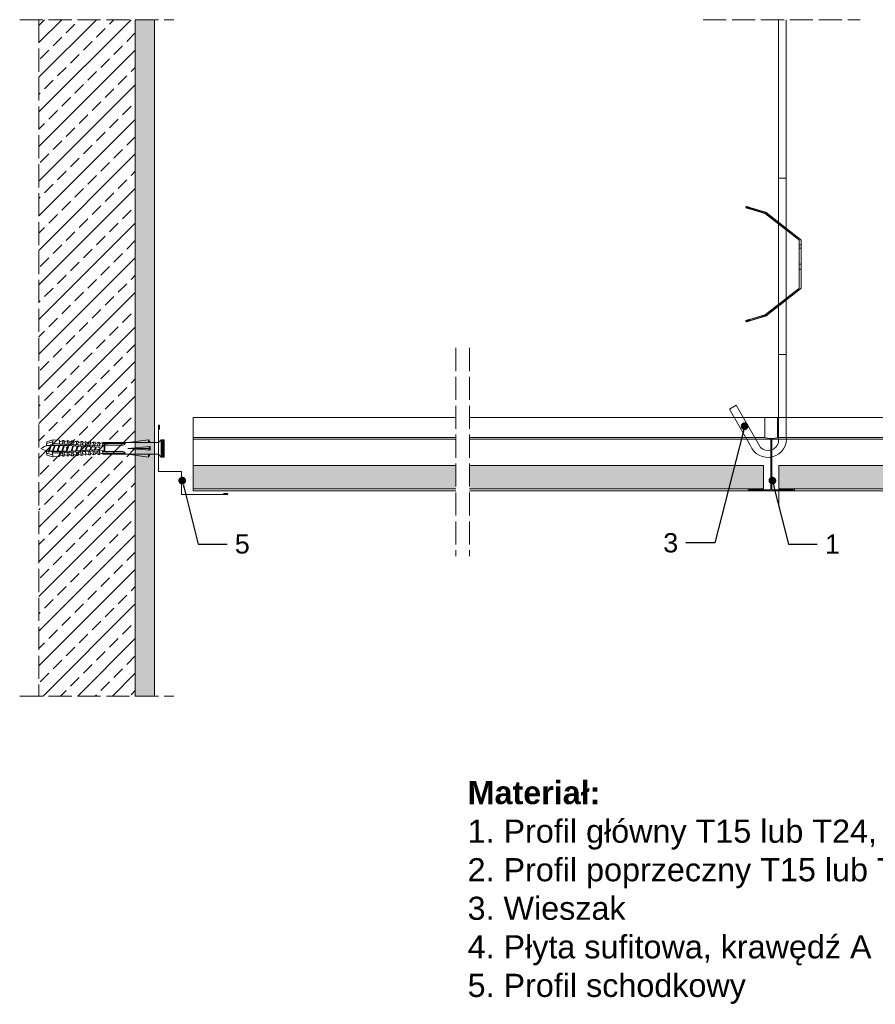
# Model space of a CAD drawing. Header units: millimetres. Extents: x -276 to 514, y -701 to -190.
# Tile 1 of 2: x -276 to 168, y -701 to -190. Entities that reach past the tile are written whole.
import ezdxf
from ezdxf import colors
from ezdxf.entities.mleader import LeaderData, LeaderLine
from ezdxf.math import Vec2, Vec3

# ---------------------------------------------------------------- set-up
doc = ezdxf.new("R2010")
doc.units = ezdxf.units.MM
doc.linetypes.add('ACAD_ISO02W100', pattern=[15, 12, -3])
doc.layers.get('0').update_dxf_attribs({"lineweight": 5})
for name, color, linetype, lineweight in [('_RIGIPS AKCESORIA', 7, 'Continuous', 5), ('_RIGIPS G-K', 7, 'Continuous', 9), ('_RIGIPS PROFIL', 7, 'Continuous', 9), ('_RIGIPS PŁYTA', 7, 'Continuous', 9), ('KRESKOWANIE', 7, 'Continuous', 9), ('PRZERYWANA', 7, 'ACAD_ISO02W100', 9), ('wełna', 7, 'BATTING', 5)]:
    doc.layers.add(name, color=color, linetype=linetype, lineweight=lineweight)
doc.styles.get("Standard").update_dxf_attribs({"font": 'arial.ttf'})
doc.linetypes.add('BATTING', pattern='A,0.00254,-2.54,[134,ltypeshp.shx,S=2.54,R=0,X=-2.54,Y=0],-5.08,[134,ltypeshp.shx,S=2.54,R=180,X=2.54,Y=0],-2.54', length=10.16254)

# ---------------------------------------------------------------- blocks, each defined once
blk = doc.blocks.new('T24')
at = {"layer": '_RIGIPS PROFIL'}
for p, q in [((302.61, -139.67), (302.61, -129.54)), ((302.81, -129.34), (308.91, -129.34)), ((309.11, -129.54), (309.11, -139.67)), ((305.45, -140.31), (302.78, -139.87)), ((305.61, -140.51), (305.61, -166.64)), ((306.11, -140.51), (306.11, -166.64)), ((308.95, -139.87), (306.28, -140.31)), ((293.86, -167.24), (293.86, -166.44)), ((293.96, -166.34), (294.86, -166.34)), ((293.96, -167.34), (317.76, -167.34)), ((294.36, -166.84), (305.41, -166.84)), ((306.31, -166.84), (317.36, -166.84)), ((317.76, -166.34), (316.86, -166.34)), ((317.86, -167.24), (317.86, -166.44))]:
    blk.add_line(p, q, dxfattribs=at)
for centre, radius, start, end in [((302.81, -129.54), 0.2, 90, 180), ((308.91, -129.54), 0.2, 0, 90), ((302.81, -139.67), 0.2, 180, 260.5377), ((305.41, -140.51), 0.2, 0, 80.5377), ((306.31, -140.51), 0.2, 99.4623, 180), ((308.91, -139.67), 0.2, 279.4623, 0), ((293.96, -166.44), 0.1, 90, 180), ((293.96, -167.24), 0.1, 180, 270), ((305.41, -166.64), 0.2, 270, 0), ((306.31, -166.64), 0.2, 180, 270), ((317.76, -166.44), 0.1, 0, 90), ((317.76, -167.24), 0.1, 270, 0)]:
    blk.add_arc(centre, radius, start, end, dxfattribs=at)
blk = doc.blocks.new('Katownik schodkowy')
at = {"layer": '_RIGIPS AKCESORIA'}
for p, q in [((584.98, 133.08), (584.98, 109.53)), ((585.48, 133.08), (585.48, 131.08)), ((585.18, 109.33), (596.78, 109.33)), ((596.98, 109.13), (596.98, 97.53)), ((597.18, 97.33), (620.73, 97.33)), ((620.73, 97.83), (618.73, 97.83))]:
    blk.add_line(p, q, dxfattribs=at)
for centre, radius, start, end in [((585.23, 133.08), 0.25, 0, 180), ((585.18, 109.53), 0.2, 180, 270), ((596.78, 109.13), 0.2, 0, 90), ((597.18, 97.53), 0.2, 180, 270), ((620.73, 97.58), 0.25, 270, 90)]:
    blk.add_arc(centre, radius, start, end, dxfattribs=at)
blk = doc.blocks.new('kolek rozprezny komplet 60')
for p, q in [((393.81, 219.85), (390.76, 218.91)), ((393.68, 217.35), (393.81, 219.85)), ((397.41, 219.66), (393.81, 219.85)), ((443.47, 219.95), (432.8, 218.45)), ((443.47, 218.45), (443.47, 219.95)), ((443.47, 219.95), (444.34, 218.45)), ((450.17, 219.95), (448.67, 218.45)), ((450.17, 219.95), (450.17, 210.95)), ((450.67, 219.95), (450.17, 219.95)), ((450.67, 219.95), (450.67, 210.95)), ((450.67, 219.35), (451.17, 219.95)), ((451.17, 219.95), (451.67, 219.95)), ((451.17, 219.95), (451.17, 210.95)), ((451.67, 219.95), (451.67, 210.95)), ((390.66, 217.01), (390.76, 218.91)), ((393.15, 216.88), (390.66, 217.01)), ((393.75, 218.75), (390.71, 217.96)), ((391.67, 216.95), (392.67, 216.95)), ((392.67, 216.95), (391.67, 213.95)), ((392.67, 216.95), (392.07, 213.95)), ((393.07, 216.95), (392.07, 213.95)), ((392.67, 216.95), (393.04, 217.45)), ((393.07, 216.95), (393.04, 217.45)), ((393.07, 216.95), (394.67, 216.95)), ((394.67, 216.95), (393.67, 213.95)), ((417.38, 216.11), (393.68, 217.35)), ((417.38, 214.79), (393.68, 213.55)), ((420.47, 216.55), (393.71, 217.95)), ((394.67, 216.95), (394.07, 213.95)), ((395.07, 216.95), (394.07, 213.95)), ((394.67, 216.95), (394.92, 217.29)), ((395.07, 216.95), (395.05, 217.28)), ((395.07, 216.95), (397.07, 216.95)), ((397.07, 216.95), (396.07, 213.95)), ((397.07, 216.95), (396.47, 213.95)), ((397.47, 216.95), (396.47, 213.95)), ((397.07, 216.95), (397.23, 217.17)), ((397.31, 217.76), (397.41, 219.66)), ((397.47, 216.95), (397.46, 217.16)), ((397.47, 216.95), (399.47, 216.95)), ((397.67, 217.14), (397.71, 217.74)), ((399, 219.58), (397.82, 218.98)), ((398.47, 217.1), (398.5, 217.7)), ((399.47, 216.95), (398.47, 213.95)), ((399.47, 216.95), (398.87, 213.95)), ((399.87, 216.95), (398.87, 213.95)), ((398.9, 217.68), (399, 219.58)), ((399.8, 219.54), (399, 219.58)), ((399.47, 216.95), (399.55, 217.05)), ((399.7, 217.64), (399.8, 219.54)), ((399.87, 216.95), (399.87, 217.03)), ((399.87, 216.95), (401.38, 216.95)), ((400.07, 217.02), (400.1, 217.62)), ((401.4, 219.45), (400.22, 218.85)), ((400.87, 216.98), (400.9, 217.58)), ((401.87, 216.92), (400.87, 213.95)), ((401.87, 216.92), (401.27, 213.95)), ((402.26, 216.9), (401.27, 213.95)), ((401.3, 217.56), (401.4, 219.45)), ((402.2, 219.41), (401.4, 219.45)), ((402.1, 217.51), (402.2, 219.41)), ((402.47, 216.89), (402.5, 217.49)), ((403.8, 219.33), (402.61, 218.72)), ((403.27, 216.85), (403.3, 217.45)), ((404.22, 216.8), (403.31, 214.05)), ((403.7, 217.43), (403.8, 219.33)), ((404.24, 216.8), (403.7, 214.07)), ((404.62, 216.78), (403.72, 214.07)), ((404.6, 219.29), (403.8, 219.33)), ((404.5, 217.39), (404.6, 219.29)), ((404.86, 216.77), (404.9, 217.37)), ((406.19, 219.2), (405.01, 218.6)), ((405.66, 216.73), (405.69, 217.32)), ((406.58, 216.68), (405.75, 214.18)), ((406.09, 217.3), (406.19, 219.2)), ((406.62, 216.68), (406.12, 214.2)), ((406.98, 216.66), (406.16, 214.2)), ((406.99, 219.16), (406.19, 219.2)), ((406.89, 217.26), (406.99, 219.16)), ((407.26, 216.64), (407.29, 217.24)), ((408.59, 219.08), (407.41, 218.47)), ((408.06, 216.6), (408.09, 217.2)), ((408.94, 216.55), (408.19, 214.31)), ((408.49, 217.18), (408.59, 219.08)), ((408.99, 216.55), (408.55, 214.33)), ((409.39, 219.03), (408.59, 219.08)), ((409.34, 216.53), (408.6, 214.33)), ((409.29, 217.14), (409.39, 219.03)), ((409.66, 216.52), (409.69, 217.12)), ((410.99, 218.95), (409.8, 218.35)), ((410.46, 216.47), (410.49, 217.07)), ((411.3, 216.43), (410.64, 214.44)), ((410.89, 217.05), (410.99, 218.95)), ((411.37, 216.43), (410.98, 214.45)), ((411.69, 216.41), (411.04, 214.46)), ((412.59, 218.87), (411.4, 218.26)), ((412.05, 216.39), (412.09, 216.99)), ((412.49, 216.97), (412.59, 218.87)), ((413.38, 218.82), (412.59, 218.87)), ((412.85, 216.35), (412.89, 216.95)), ((413.66, 216.31), (413.08, 214.56)), ((413.28, 216.93), (413.38, 218.82)), ((413.75, 216.3), (413.4, 214.58)), ((414.05, 216.29), (413.49, 214.58)), ((414.98, 218.74), (413.8, 218.14)), ((414.45, 216.27), (414.48, 216.86)), ((414.45, 214.64), (414.48, 214.04)), ((414.88, 216.84), (414.98, 218.74)), ((415.78, 218.7), (414.98, 218.74)), ((415.25, 216.22), (415.28, 216.82)), ((415.25, 214.68), (415.28, 214.08)), ((416.02, 216.18), (415.52, 214.69)), ((415.68, 216.8), (415.78, 218.7)), ((416.12, 216.18), (415.83, 214.71)), ((416.41, 216.16), (415.93, 214.71)), ((417.38, 218.62), (416.2, 218.01)), ((417.28, 216.72), (417.38, 218.62)), ((418.18, 218.57), (417.38, 218.62)), ((418.22, 215.58), (418.01, 214.95)), ((418.08, 216.68), (418.18, 218.57)), ((419.78, 218.49), (418.59, 217.89)), ((419.68, 216.59), (419.78, 218.49)), ((430.17, 217.15), (419.71, 217.15)), ((431.37, 217.95), (419.75, 217.95)), ((448.67, 218.45), (419.77, 218.45)), ((420.47, 217.15), (420.47, 213.75)), ((420.67, 217.15), (420.67, 213.75)), ((420.87, 217.15), (420.87, 213.75)), ((444.34, 216.37), (432.8, 215.45)), ((432.8, 215.45), (443.47, 215.45)), ((444.34, 214.53), (432.8, 215.45)), ((444.34, 216.37), (443.47, 215.45)), ((444.34, 214.53), (443.47, 215.45)), ((444.34, 214.53), (444.34, 216.37)), ((448.67, 218.45), (448.67, 212.45)), ((448.67, 216.95), (448.67, 213.95)), ((393.15, 214.02), (390.66, 213.89)), ((390.66, 213.89), (390.76, 211.99)), ((393.75, 212.15), (390.71, 212.94)), ((393.81, 211.05), (390.76, 211.99)), ((391.67, 213.95), (391.71, 213.45)), ((391.71, 213.45), (392.07, 213.95)), ((392.07, 213.95), (393.67, 213.95)), ((393.67, 213.95), (393.7, 213.55)), ((393.68, 213.55), (393.81, 211.05)), ((420.47, 214.35), (393.71, 212.95)), ((393.78, 213.55), (394.07, 213.95)), ((397.41, 211.24), (393.81, 211.05)), ((394.07, 213.95), (396.07, 213.95)), ((396.07, 213.95), (396.09, 213.67)), ((396.28, 213.68), (396.47, 213.95)), ((396.47, 213.95), (398.47, 213.95)), ((397.31, 213.14), (397.41, 211.24)), ((397.67, 213.76), (397.71, 213.16)), ((399, 211.32), (397.82, 211.93)), ((398.47, 213.95), (398.48, 213.8)), ((398.47, 213.8), (398.5, 213.2)), ((398.77, 213.81), (398.87, 213.95)), ((398.87, 213.95), (400.87, 213.95)), ((398.9, 213.22), (399, 211.32)), ((399.8, 211.36), (399, 211.32)), ((399.7, 213.26), (399.8, 211.36)), ((400.07, 213.88), (400.1, 213.28)), ((401.4, 211.45), (400.22, 212.05)), ((400.87, 213.95), (400.88, 213.92)), ((400.87, 213.92), (400.9, 213.32)), ((401.27, 213.95), (401.38, 213.95)), ((401.27, 213.94), (401.27, 213.95)), ((401.3, 213.35), (401.4, 211.45)), ((402.2, 211.49), (401.4, 211.45)), ((402.1, 213.39), (402.2, 211.49)), ((402.47, 214.01), (402.5, 213.41)), ((403.8, 211.57), (402.61, 212.18)), ((403.27, 214.05), (403.3, 213.45)), ((403.7, 213.47), (403.8, 211.57)), ((404.6, 211.62), (403.8, 211.57)), ((404.5, 213.51), (404.6, 211.62)), ((404.86, 214.13), (404.9, 213.53)), ((406.19, 211.7), (405.01, 212.3)), ((405.66, 214.17), (405.69, 213.58)), ((406.09, 213.6), (406.19, 211.7)), ((406.99, 211.74), (406.19, 211.7)), ((406.89, 213.64), (406.99, 211.74)), ((407.26, 214.26), (407.29, 213.66)), ((408.59, 211.82), (407.41, 212.43)), ((408.06, 214.3), (408.09, 213.7)), ((408.49, 213.72), (408.59, 211.82)), ((409.39, 211.87), (408.59, 211.82)), ((409.29, 213.76), (409.39, 211.87)), ((409.66, 214.38), (409.69, 213.79)), ((410.99, 211.95), (409.8, 212.55)), ((410.46, 214.43), (410.49, 213.83)), ((410.89, 213.85), (410.99, 211.95)), ((412.59, 212.03), (411.4, 212.64)), ((412.05, 214.51), (412.09, 213.91)), ((412.49, 213.93), (412.59, 212.03)), ((413.38, 212.08), (412.59, 212.03)), ((412.85, 214.55), (412.89, 213.95)), ((413.28, 213.97), (413.38, 212.08)), ((414.98, 212.16), (413.8, 212.76)), ((414.88, 214.06), (414.98, 212.16)), ((415.78, 212.2), (414.98, 212.16)), ((415.68, 214.1), (415.78, 212.2)), ((417.38, 212.29), (416.2, 212.89)), ((417.28, 214.18), (417.38, 212.29)), ((418.18, 212.33), (417.38, 212.29)), ((418.08, 214.22), (418.18, 212.33)), ((419.78, 212.41), (418.59, 213.01)), ((419.68, 214.31), (419.78, 212.41)), ((430.17, 213.75), (419.71, 213.75)), ((431.37, 212.95), (419.75, 212.95)), ((448.67, 212.45), (419.77, 212.45)), ((443.47, 210.95), (432.8, 212.45)), ((443.47, 212.45), (443.47, 210.95)), ((443.47, 210.95), (444.34, 212.45)), ((450.17, 210.95), (448.67, 212.45)), ((450.67, 210.95), (450.17, 210.95)), ((450.67, 211.55), (451.17, 210.95)), ((451.17, 210.95), (451.67, 210.95))]:
    blk.add_line(p, q)
for centre, radius, start, end in [((393.41, 206.24), 10.85, 99.2038, 121.9083), ((393.41, 224.66), 10.85, 238.0917, 260.7962), ((393.65, 216.85), 0.5, 87, 177), ((397.68, 219.24), 0.3, 177, 297), ((400.08, 219.12), 0.3, 177, 297), ((402.48, 218.99), 0.3, 177, 297), ((404.87, 218.87), 0.3, 177, 297), ((407.27, 218.74), 0.3, 177, 297), ((409.67, 218.61), 0.3, 177, 297), ((411.27, 218.53), 0.3, 177, 297), ((413.66, 218.41), 0.3, 177, 297), ((416.06, 218.28), 0.3, 177, 297), ((417.55, 215.45), 0.682, 255.8604, 104.1386), ((418.46, 218.15), 0.3, 177, 297), ((422.67, 216.95), 1, 90, 168.463), ((430.17, 218.45), 1.3, 270, 0), ((393.65, 214.05), 0.5, 183, 273), ((397.68, 211.66), 0.3, 63, 183), ((400.08, 211.78), 0.3, 63, 183), ((402.48, 211.91), 0.3, 63, 183), ((404.87, 212.03), 0.3, 63, 183), ((407.27, 212.16), 0.3, 63, 183), ((409.67, 212.29), 0.3, 63, 183), ((411.27, 212.37), 0.3, 63, 183), ((413.66, 212.5), 0.3, 63, 183), ((416.06, 212.62), 0.3, 63, 183), ((418.46, 212.75), 0.3, 63, 183), ((422.67, 213.95), 1, 191.537, 270), ((430.17, 212.45), 1.3, 0, 90)]:
    blk.add_arc(centre, radius, start, end)
blk = doc.blocks.new('_Dot')
at = {"color": 0, "linetype": 'ByBlock', "lineweight": -2}
blk.add_line((-0.5, 0), (-1, 0), dxfattribs=at)
at = {"color": 0, "linetype": 'ByBlock', "const_width": 0.5}
blk.add_lwpolyline([(-0.25, 0, 1), (0.25, 0, 1)], format="xyb", close=True, dxfattribs=at)

msp = doc.modelspace()

# ---------------------------------------------------------------- hatches: boundary and pattern name
at = {"layer": '_RIGIPS PŁYTA'}
h = msp.add_hatch(dxfattribs=at)
h.set_pattern_fill('AR-SAND', color=254, scale=0.1)
h.paths.add_polyline_path([(-49.67, -421.28), (-185.92, -421.28), (-185.92, -433.28), (-49.67, -433.28)])
h.paths.add_polyline_path([(95.03, -421.28), (-42.45, -421.28), (-42.45, -433.28), (91.97, -433.28)])
h.paths.add_polyline_path([(110.1, -421.28), (95.03, -421.28), (91.97, -433.28), (110.1, -433.28)])
h.paths.add_polyline_path([(209.29, -421.28), (118.05, -421.28), (118.05, -433.28), (212.16, -433.28)])
h.paths.add_polyline_path([(270.05, -421.28), (209.29, -421.28), (212.16, -433.28), (270.05, -433.28)])
h.paths.add_polyline_path([(413.52, -421.28), (277.26, -421.28), (277.26, -433.28), (413.52, -433.28)])
h.paths.add_polyline_path([(309.08, -428.07, -1), (309.56, -430.01, -1)], flags=16)
at = {"layer": 'KRESKOWANIE'}
h = msp.add_hatch(dxfattribs=at)
h.set_pattern_fill('ANSI33', color=256, scale=2, angle=180, style=0)
h.set_pattern_definition([(225, (-2261.128, -1819.828), (8.980256, -8.980256), []), (225, (-2270.108, -1819.828), (8.980256, -8.980256), [6.35, -3.175])])
h.paths.add_polyline_path([(-215.92, -189.88), (-265.92, -189.88), (-265.92, -540.88), (-215.92, -540.88)])
h = msp.add_hatch(dxfattribs=at)
h.set_pattern_fill('AR-SAND', color=256, scale=0.1, style=0)
h.set_pattern_definition([(37.5, (-2261.128, -1819.8283), (-0.160003, 4.8941324), [0, -3.8608, 0, -4.318, 0, -4.1275]), (7.5, (-2261.128, -1819.828), (4.495233, 7.168251), [0, -2.0828, 0, -3.4798, 0, -1.3335]), (327.5, (-2264.252, -1819.8283), (7.909924, 0.014372), [0, -1.27, 0, -4.572, 0, -5.969]), (317.5, (-2264.252, -1819.828), (7.635565, 2.229293), [0, -0.635, 0, -2.9972, 0, -3.429])])
h.paths.add_polyline_path([(-205.92, -189.88), (-215.92, -189.88), (-215.92, -540.88), (-205.92, -540.88)])

# ---------------------------------------------------------------- linework, layer by layer
for p, q in [((-215.92, -189.88), (-215.92, -540.88)), ((-205.92, -189.88), (-205.92, -540.88)), ((117.81, -189.88), (117.8, -363.65)), ((121.81, -189.88), (121.8, -363.65)), ((117.81, -272.09), (117.8, -409.39)), ((121.82, -272.09), (121.8, -405.66)), ((121.8, -363.65), (117.8, -363.65)), ((103.14, -410.66), (92.34, -391.95)), ((108.47, -411.89), (95.8, -389.95))]:
    msp.add_line(p, q)
msp.add_lwpolyline([(121.8, -272.09), (117.8, -272.09)], close=True)
at = {"color": 253, "lineweight": 0}
for points in [[(100.88, -287.37), (101.05, -286.82)], [(102.84, -288), (102.72, -287.96), (102.6, -287.93), (102.48, -287.9), (102.38, -287.86), (102.27, -287.82), (102.16, -287.79), (102.07, -287.77), (101.98, -287.73), (101.89, -287.7), (101.8, -287.68), (101.71, -287.65), (101.63, -287.63), (101.56, -287.6), (101.49, -287.58), (101.41, -287.55), (101.35, -287.54), (101.29, -287.52), (101.23, -287.5), (101.18, -287.48), (101.13, -287.46), (101.09, -287.46), (101.05, -287.44), (101.02, -287.43), (100.99, -287.41), (100.96, -287.41), (100.94, -287.4), (100.92, -287.39), (100.9, -287.39), (100.89, -287.38), (100.88, -287.37), (100.89, -287.37), (100.9, -287.38), (100.92, -287.38), (100.94, -287.39), (100.96, -287.39), (100.99, -287.4), (101.02, -287.41), (101.05, -287.41), (101.09, -287.43), (101.13, -287.44), (101.18, -287.46), (101.23, -287.46), (101.29, -287.48), (101.35, -287.5), (101.41, -287.52), (101.49, -287.54), (101.56, -287.55), (101.63, -287.58), (101.71, -287.6), (101.8, -287.63), (101.89, -287.65), (101.98, -287.68), (102.07, -287.7), (102.16, -287.73), (102.27, -287.76), (102.38, -287.79), (102.48, -287.82), (102.6, -287.86), (102.72, -287.89), (102.84, -287.93), (110.7, -290.29), (110.7, -290.36)], [(103.01, -287.44), (111.09, -289.86), (111.09, -289.79), (103.01, -287.37), (102.89, -287.33), (102.77, -287.3), (102.66, -287.27), (102.55, -287.23), (102.44, -287.2), (102.34, -287.17), (102.24, -287.14), (102.14, -287.12), (102.05, -287.09), (101.96, -287.06), (101.88, -287.04), (101.8, -287.02), (101.72, -287), (101.65, -286.97), (101.58, -286.96), (101.52, -286.94), (101.46, -286.92), (101.4, -286.91), (101.35, -286.89), (101.31, -286.88), (101.26, -286.87), (101.22, -286.86), (101.18, -286.85), (101.15, -286.84), (101.13, -286.83), (101.1, -286.83), (101.08, -286.83), (101.07, -286.82), (101.06, -286.82), (101.05, -286.82), (101.06, -286.83), (101.07, -286.83), (101.08, -286.83), (101.1, -286.84), (101.13, -286.85), (101.15, -286.86), (101.18, -286.87), (101.22, -286.88), (101.26, -286.89), (101.31, -286.91), (101.35, -286.92), (101.4, -286.94), (101.46, -286.96), (101.52, -286.98), (101.58, -287), (101.65, -287.02), (101.72, -287.04), (101.8, -287.06), (101.88, -287.09), (101.96, -287.12), (102.05, -287.14), (102.14, -287.18), (102.24, -287.2), (102.34, -287.23), (102.44, -287.27), (102.55, -287.3), (102.66, -287.33), (102.77, -287.37), (102.89, -287.41), (103.01, -287.44)], [(101.4, -287.51), (101.56, -286.95)], [(101.4, -287.55), (101.56, -286.99)], [(102.84, -287.93), (103.01, -287.37)], [(103.01, -287.44), (102.84, -288), (110.7, -290.36)], [(110.7, -290.29), (110.88, -290.35), (111.03, -290.46)], [(111.03, -290.53), (110.88, -290.44), (110.7, -290.36)], [(110.79, -290.39), (110.79, -290.32)], [(110.88, -290.44), (110.88, -290.35)], [(110.96, -290.48), (110.96, -290.4)], [(128.25, -303.93), (111.03, -290.53), (111.03, -290.46), (128.25, -303.85), (128.25, -303.93)], [(111.03, -290.53), (111.03, -290.46)], [(111.42, -289.96), (111.26, -289.86), (111.09, -289.79)], [(111.09, -289.86), (111.26, -289.94), (111.42, -290.03)], [(111.18, -289.9), (111.18, -289.82)], [(111.26, -289.94), (111.26, -289.86)], [(111.34, -289.99), (111.34, -289.91)], [(111.42, -290.03), (129.27, -303.93), (129.27, -303.85), (111.42, -289.96), (111.42, -290.03)], [(111.42, -290.03), (111.42, -289.96)], [(117.87, -295.82), (118.25, -295.32)], [(119.63, -297.19), (119.7, -297.25), (119.77, -297.31), (119.84, -297.36), (119.92, -297.42), (119.99, -297.48), (120.06, -297.53), (120.13, -297.59), (120.2, -297.64), (120.27, -297.7), (120.34, -297.75), (120.41, -297.8), (120.47, -297.85), (120.54, -297.9), (120.6, -297.95), (120.66, -297.99), (120.72, -298.04), (120.78, -298.08), (120.83, -298.13), (120.88, -298.17), (120.94, -298.21), (120.99, -298.25), (121.03, -298.28), (121.08, -298.32), (121.12, -298.35), (121.16, -298.38), (121.19, -298.41), (121.23, -298.44), (121.26, -298.46), (121.29, -298.48), (121.32, -298.5), (121.34, -298.52), (121.36, -298.53), (121.37, -298.54), (121.39, -298.56), (121.4, -298.57), (121.41, -298.57), (121.41, -298.57), (121.41, -298.57), (121.41, -298.57), (121.4, -298.56), (121.38, -298.54), (121.37, -298.53), (121.35, -298.52), (121.32, -298.5), (121.3, -298.48), (121.28, -298.46), (121.24, -298.44), (121.21, -298.41), (121.18, -298.38), (121.14, -298.35), (121.1, -298.32), (121.05, -298.28), (121.01, -298.25), (120.96, -298.21), (120.91, -298.17), (120.86, -298.13), (120.8, -298.08), (120.74, -298.04), (120.69, -297.99), (120.63, -297.95), (120.56, -297.9), (120.5, -297.85), (120.43, -297.8), (120.37, -297.75), (120.3, -297.7), (120.24, -297.64), (120.16, -297.59), (120.1, -297.53), (120.02, -297.48), (119.95, -297.42), (119.88, -297.36), (119.8, -297.31), (119.73, -297.25), (119.65, -297.19), (119.58, -297.13), (119.51, -297.08), (119.44, -297.03), (119.37, -296.97), (119.29, -296.91), (119.22, -296.86), (119.15, -296.8), (119.08, -296.75), (119.01, -296.69), (118.94, -296.64), (118.88, -296.58), (118.81, -296.54), (118.75, -296.49), (118.69, -296.44), (118.62, -296.39), (118.57, -296.35), (118.51, -296.3), (118.45, -296.26), (118.4, -296.22), (118.34, -296.18), (118.29, -296.14), (118.25, -296.1), (118.2, -296.07), (118.16, -296.04), (118.12, -296.01), (118.09, -295.98), (118.06, -295.95), (118.02, -295.93), (117.99, -295.91), (117.97, -295.89), (117.94, -295.87), (117.93, -295.86), (117.91, -295.84), (117.89, -295.83), (117.89, -295.82), (117.88, -295.82), (117.87, -295.82), (117.88, -295.82), (117.89, -295.83), (117.9, -295.84), (117.92, -295.86), (117.93, -295.87), (117.96, -295.89), (117.98, -295.91), (118.01, -295.93), (118.04, -295.95), (118.07, -295.98), (118.11, -296.01), (118.15, -296.04), (118.19, -296.07), (118.23, -296.1), (118.28, -296.14), (118.33, -296.18), (118.38, -296.22), (118.43, -296.26), (118.48, -296.3), (118.54, -296.35), (118.6, -296.39), (118.66, -296.44), (118.72, -296.49), (118.79, -296.54), (118.85, -296.58), (118.92, -296.64), (118.98, -296.69), (119.05, -296.75), (119.12, -296.8), (119.19, -296.86), (119.26, -296.91), (119.33, -296.97), (119.41, -297.03), (119.48, -297.08), (119.56, -297.13), (119.63, -297.19)], [(120.01, -296.7), (120.09, -296.76), (120.15, -296.81), (120.23, -296.87), (120.3, -296.93), (120.37, -296.99), (120.45, -297.04), (120.51, -297.09), (120.59, -297.15), (120.65, -297.2), (120.73, -297.26), (120.79, -297.31), (120.86, -297.35), (120.92, -297.4), (120.98, -297.45), (121.05, -297.5), (121.1, -297.54), (121.16, -297.59), (121.22, -297.63), (121.27, -297.67), (121.32, -297.71), (121.37, -297.76), (121.41, -297.79), (121.46, -297.82), (121.5, -297.85), (121.55, -297.89), (121.58, -297.91), (121.61, -297.94), (121.64, -297.96), (121.68, -297.99), (121.7, -298), (121.73, -298.03), (121.74, -298.03), (121.76, -298.05), (121.77, -298.06), (121.78, -298.07), (121.79, -298.08), (121.8, -298.08), (121.8, -298.08), (121.8, -298.08), (121.79, -298.07), (121.78, -298.06), (121.77, -298.05), (121.75, -298.03), (121.73, -298.03), (121.71, -298), (121.68, -297.99), (121.66, -297.96), (121.63, -297.94), (121.59, -297.91), (121.56, -297.89), (121.52, -297.85), (121.48, -297.82), (121.44, -297.79), (121.39, -297.76), (121.34, -297.71), (121.29, -297.67), (121.24, -297.63), (121.19, -297.59), (121.13, -297.54), (121.07, -297.5), (121.01, -297.45), (120.95, -297.4), (120.88, -297.35), (120.82, -297.31), (120.75, -297.26), (120.69, -297.2), (120.62, -297.15), (120.55, -297.09), (120.48, -297.04), (120.41, -296.99), (120.33, -296.93), (120.26, -296.87), (120.19, -296.81), (120.11, -296.76), (120.04, -296.7), (119.97, -296.64), (119.9, -296.58), (119.83, -296.53), (119.75, -296.47), (119.68, -296.41), (119.61, -296.36), (119.53, -296.31), (119.47, -296.25), (119.39, -296.2), (119.33, -296.14), (119.26, -296.09), (119.2, -296.04), (119.13, -296), (119.07, -295.95), (119.01, -295.9), (118.95, -295.85), (118.89, -295.81), (118.84, -295.77), (118.79, -295.73), (118.73, -295.68), (118.68, -295.64), (118.64, -295.61), (118.59, -295.58), (118.55, -295.55), (118.51, -295.51), (118.48, -295.49), (118.44, -295.45), (118.41, -295.43), (118.38, -295.41), (118.35, -295.39), (118.33, -295.37), (118.31, -295.36), (118.29, -295.35), (118.28, -295.34), (118.27, -295.33), (118.26, -295.32), (118.25, -295.32), (118.25, -295.32), (118.26, -295.33), (118.27, -295.34), (118.29, -295.35), (118.3, -295.36), (118.32, -295.37), (118.34, -295.39), (118.37, -295.41), (118.39, -295.43), (118.43, -295.45), (118.46, -295.49), (118.49, -295.51), (118.53, -295.55), (118.57, -295.58), (118.61, -295.61), (118.66, -295.64), (118.71, -295.68), (118.76, -295.73), (118.81, -295.77), (118.87, -295.81), (118.93, -295.85), (118.98, -295.9), (119.04, -295.95), (119.11, -296), (119.17, -296.04), (119.24, -296.09), (119.3, -296.14), (119.37, -296.2), (119.43, -296.25), (119.51, -296.31), (119.57, -296.36), (119.65, -296.41), (119.72, -296.47), (119.79, -296.53), (119.87, -296.58), (119.94, -296.64), (120.01, -296.7)], [(119.64, -297.18), (120.02, -296.68)], [(119.64, -297.21), (120.02, -296.71)], [(121.41, -298.57), (121.8, -298.08)], [(128.25, -303.85), (128.42, -304.01), (128.54, -304.21), (128.61, -304.43), (128.64, -304.66)], [(128.64, -304.73), (128.61, -304.5), (128.54, -304.28), (128.42, -304.08), (128.25, -303.93)], [(128.42, -304.08), (128.42, -304.01)], [(128.54, -304.28), (128.54, -304.21)], [(128.61, -304.5), (128.61, -304.43)], [(128.64, -328.77), (128.64, -304.73), (128.64, -304.66), (128.64, -328.69), (128.64, -328.77)], [(128.64, -304.73), (128.64, -304.66)], [(128.64, -308.51), (128.64, -308.11), (128.64, -307.72), (128.64, -307.35), (128.64, -307.01), (128.64, -306.71), (128.64, -306.44), (128.64, -306.24), (128.64, -306.08), (128.64, -305.98), (128.64, -305.96), (128.64, -305.98), (128.64, -306.08), (128.64, -306.24), (128.64, -306.44), (128.64, -306.71), (128.64, -307.01), (128.64, -307.35), (128.64, -307.72), (128.64, -308.11), (128.64, -308.51), (129.66, -308.51)], [(128.64, -308.51), (128.64, -308.11), (128.64, -307.72), (128.64, -307.35), (128.64, -307.01), (128.64, -306.71), (128.64, -306.44), (128.64, -306.24), (128.64, -306.08), (128.64, -305.98), (128.64, -305.96), (128.64, -305.98), (128.64, -306.08), (128.64, -306.24), (128.64, -306.44), (128.64, -306.71), (128.64, -307.01), (128.64, -307.35), (128.64, -307.72), (128.64, -308.11), (128.64, -308.51), (129.66, -308.51)], [(129.66, -304.66), (129.64, -304.43), (129.56, -304.21), (129.44, -304.01), (129.27, -303.85)], [(129.27, -303.93), (129.44, -304.08), (129.56, -304.28), (129.64, -304.5), (129.66, -304.73)], [(129.44, -304.08), (129.44, -304.01)], [(129.56, -304.28), (129.56, -304.21)], [(129.64, -304.5), (129.64, -304.43)], [(129.66, -304.73), (129.66, -328.77), (129.66, -328.69), (129.66, -304.66), (129.66, -304.73)], [(129.66, -304.73), (129.66, -304.66)], [(129.66, -306.71), (128.64, -306.71), (129.66, -306.71)], [(129.66, -306.71), (128.64, -306.71), (129.66, -306.71)], [(128.64, -310.07), (128.64, -310.42), (128.64, -310.77), (128.64, -311.09), (128.64, -311.38), (128.64, -311.63), (128.64, -311.84), (128.64, -311.99), (128.64, -312.08), (128.64, -312.11), (128.64, -312.08), (128.64, -311.99), (128.64, -311.84), (128.64, -311.63), (128.64, -311.38), (128.64, -311.09), (128.64, -310.77), (128.64, -310.42), (128.64, -310.07), (128.64, -309.71), (128.64, -309.37), (128.64, -309.05), (128.64, -308.75), (128.64, -308.5), (128.64, -308.29), (128.64, -308.15), (128.64, -308.06), (128.64, -308.02), (128.64, -308.06), (128.64, -308.15), (128.64, -308.29), (128.64, -308.5), (128.64, -308.75), (128.64, -309.05), (128.64, -309.37), (128.64, -309.71), (128.64, -310.07)], [(128.64, -314.17), (128.64, -314.24), (128.64, -314.37), (128.64, -314.56), (128.64, -314.79), (128.64, -315.08), (128.64, -315.41), (128.64, -315.77), (128.64, -316.15), (128.64, -316.55), (128.64, -316.94), (128.64, -317.33), (128.64, -317.72), (128.64, -318.07), (128.64, -318.39), (128.64, -318.67), (128.64, -318.9), (128.64, -319.08), (128.64, -319.2), (128.64, -319.27), (128.64, -319.26), (128.64, -319.19), (128.64, -319.07), (128.64, -318.89), (128.64, -318.65), (128.64, -318.37), (128.64, -318.05), (128.64, -317.69), (128.64, -317.31), (128.64, -316.92), (128.64, -316.51), (128.64, -316.12), (128.64, -315.74), (128.64, -315.38), (128.64, -315.06), (128.64, -314.78), (128.64, -314.54), (128.64, -314.36), (128.64, -314.23), (128.64, -314.16)], [(128.64, -316.7), (129.66, -316.7)], [(128.64, -316.73), (129.66, -316.73)], [(129.66, -316.95), (129.66, -317.35), (129.66, -317.73), (129.66, -318.11), (129.66, -318.46), (129.66, -318.79), (129.66, -319.07), (129.66, -319.31), (129.66, -319.5), (129.66, -319.64), (129.66, -319.73), (129.66, -319.76), (129.66, -319.73), (129.66, -319.64), (129.66, -319.5), (129.66, -319.31), (129.66, -319.07), (129.66, -318.79), (129.66, -318.46), (129.66, -318.11), (129.66, -317.73), (129.66, -317.35), (129.66, -316.95), (129.66, -316.55), (129.66, -316.15), (129.66, -315.78), (129.66, -315.43), (129.66, -315.11), (129.66, -314.82), (129.66, -314.58), (129.66, -314.39), (129.66, -314.25), (129.66, -314.16), (129.66, -314.13), (129.66, -314.16), (129.66, -314.25), (129.66, -314.39), (129.66, -314.58), (129.66, -314.82), (129.66, -315.11), (129.66, -315.43), (129.66, -315.78), (129.66, -316.15), (129.66, -316.55), (129.66, -316.95)], [(129.66, -314.17), (129.66, -314.16), (129.66, -314.23), (129.66, -314.36), (129.66, -314.54), (129.66, -314.78), (129.66, -315.06), (129.66, -315.38), (129.66, -315.74), (129.66, -316.12), (129.66, -316.51), (129.66, -316.92), (129.66, -317.31), (129.66, -317.69), (129.66, -318.05), (129.66, -318.37), (129.66, -318.65), (129.66, -318.89), (129.66, -319.07), (129.66, -319.19), (129.66, -319.26), (129.66, -319.27), (129.66, -319.2), (129.66, -319.08), (129.66, -318.9), (129.66, -318.67), (129.66, -318.39), (129.66, -318.07), (129.66, -317.72), (129.66, -317.33), (129.66, -316.94), (129.66, -316.55), (129.66, -316.15), (129.66, -315.77), (129.66, -315.41), (129.66, -315.08), (129.66, -314.79), (129.66, -314.56), (129.66, -314.37), (129.66, -314.24), (129.66, -314.17)], [(128.64, -319.27), (129.66, -319.27)], [(128.64, -323.36), (128.64, -323.71), (128.64, -324.06), (128.64, -324.38), (128.64, -324.67), (128.64, -324.92), (128.64, -325.13), (128.64, -325.27), (128.64, -325.37), (128.64, -325.41), (128.64, -325.37), (128.64, -325.27), (128.64, -325.13), (128.64, -324.92), (128.64, -324.67), (128.64, -324.38), (128.64, -324.06), (128.64, -323.71), (128.64, -323.36), (128.64, -323), (128.64, -322.65), (128.64, -322.34), (128.64, -322.04), (128.64, -321.8), (128.64, -321.59), (128.64, -321.43), (128.64, -321.34), (128.64, -321.31), (128.64, -321.34), (128.64, -321.43), (128.64, -321.59), (128.64, -321.8), (128.64, -322.04), (128.64, -322.34), (128.64, -322.65), (128.64, -323), (128.64, -323.36)], [(111.03, -342.97), (128.25, -329.57), (128.25, -329.5), (111.03, -342.9), (111.03, -342.97)], [(129.27, -329.57), (111.42, -343.46), (111.42, -343.39), (129.27, -329.5), (129.27, -329.57)], [(128.25, -329.5), (128.42, -329.34), (128.54, -329.14), (128.61, -328.93), (128.64, -328.69)], [(128.64, -328.77), (128.61, -329), (128.54, -329.21), (128.42, -329.41), (128.25, -329.57)], [(128.42, -329.41), (128.42, -329.34)], [(128.54, -329.21), (128.54, -329.14)], [(128.61, -329), (128.61, -328.93)], [(128.64, -328.77), (128.64, -328.69)], [(129.66, -328.69), (129.64, -328.93), (129.56, -329.14), (129.44, -329.34), (129.27, -329.5)], [(129.27, -329.57), (129.44, -329.41), (129.56, -329.21), (129.64, -329), (129.66, -328.77)], [(129.44, -329.41), (129.44, -329.34)], [(129.56, -329.21), (129.56, -329.14)], [(129.64, -329), (129.64, -328.93)], [(129.66, -328.77), (129.66, -328.69)], [(119.63, -336.24), (119.56, -336.29), (119.48, -336.34), (119.41, -336.4), (119.33, -336.46), (119.26, -336.52), (119.19, -336.57), (119.12, -336.63), (119.05, -336.68), (118.98, -336.74), (118.92, -336.79), (118.85, -336.84), (118.79, -336.89), (118.72, -336.94), (118.66, -336.99), (118.6, -337.04), (118.54, -337.08), (118.48, -337.13), (118.43, -337.17), (118.38, -337.21), (118.33, -337.25), (118.28, -337.29), (118.23, -337.33), (118.19, -337.36), (118.15, -337.39), (118.11, -337.42), (118.07, -337.45), (118.04, -337.47), (118.01, -337.5), (117.98, -337.52), (117.96, -337.54), (117.93, -337.56), (117.92, -337.57), (117.9, -337.59), (117.89, -337.6), (117.88, -337.61), (117.87, -337.61), (117.88, -337.61), (117.89, -337.61), (117.89, -337.6), (117.91, -337.59), (117.93, -337.57), (117.94, -337.56), (117.97, -337.54), (117.99, -337.52), (118.02, -337.5), (118.06, -337.47), (118.09, -337.45), (118.12, -337.42), (118.16, -337.39), (118.2, -337.36), (118.25, -337.33), (118.29, -337.29), (118.34, -337.25), (118.4, -337.21), (118.45, -337.17), (118.51, -337.13), (118.57, -337.08), (118.62, -337.04), (118.69, -336.99), (118.75, -336.94), (118.81, -336.89), (118.88, -336.84), (118.94, -336.79), (119.01, -336.74), (119.08, -336.68), (119.15, -336.63), (119.22, -336.57), (119.29, -336.52), (119.37, -336.46), (119.44, -336.4), (119.51, -336.34), (119.58, -336.29), (119.65, -336.24), (119.73, -336.18), (119.8, -336.12), (119.88, -336.07), (119.95, -336.01), (120.02, -335.95), (120.1, -335.89), (120.16, -335.84), (120.24, -335.79), (120.3, -335.73), (120.37, -335.68), (120.43, -335.62), (120.5, -335.58), (120.56, -335.53), (120.63, -335.48), (120.69, -335.44), (120.74, -335.39), (120.8, -335.35), (120.86, -335.3), (120.91, -335.26), (120.96, -335.22), (121.01, -335.18), (121.05, -335.14), (121.1, -335.11), (121.14, -335.08), (121.18, -335.05), (121.21, -335.02), (121.24, -334.99), (121.28, -334.97), (121.3, -334.94), (121.32, -334.93), (121.35, -334.91), (121.37, -334.9), (121.38, -334.88), (121.4, -334.87), (121.41, -334.86), (121.41, -334.85), (121.41, -334.85), (121.4, -334.86), (121.39, -334.87), (121.37, -334.88), (121.36, -334.9), (121.34, -334.91), (121.32, -334.93), (121.29, -334.94), (121.26, -334.97), (121.23, -334.99), (121.19, -335.02), (121.16, -335.05), (121.12, -335.08), (121.08, -335.11), (121.03, -335.14), (120.99, -335.18), (120.94, -335.22), (120.88, -335.26), (120.83, -335.3), (120.78, -335.35), (120.72, -335.39), (120.66, -335.44), (120.6, -335.48), (120.54, -335.53), (120.47, -335.58), (120.41, -335.62), (120.34, -335.68), (120.27, -335.73), (120.2, -335.79), (120.13, -335.84), (120.06, -335.89), (119.99, -335.95), (119.92, -336.01), (119.84, -336.07), (119.77, -336.12), (119.7, -336.18), (119.63, -336.24)], [(120.01, -336.73), (119.94, -336.79), (119.87, -336.84), (119.79, -336.9), (119.72, -336.96), (119.65, -337.02), (119.57, -337.07), (119.51, -337.12), (119.43, -337.18), (119.37, -337.23), (119.3, -337.29), (119.24, -337.34), (119.17, -337.38), (119.11, -337.43), (119.04, -337.48), (118.98, -337.53), (118.93, -337.58), (118.87, -337.62), (118.81, -337.66), (118.76, -337.7), (118.71, -337.75), (118.66, -337.79), (118.61, -337.82), (118.57, -337.85), (118.53, -337.88), (118.49, -337.92), (118.46, -337.94), (118.43, -337.97), (118.39, -337.99), (118.37, -338.02), (118.34, -338.04), (118.32, -338.06), (118.3, -338.06), (118.29, -338.08), (118.27, -338.09), (118.26, -338.1), (118.25, -338.11), (118.25, -338.11), (118.26, -338.11), (118.27, -338.1), (118.28, -338.09), (118.29, -338.08), (118.31, -338.06), (118.33, -338.06), (118.35, -338.04), (118.38, -338.02), (118.41, -337.99), (118.44, -337.97), (118.48, -337.94), (118.51, -337.92), (118.55, -337.88), (118.59, -337.85), (118.64, -337.82), (118.68, -337.79), (118.73, -337.75), (118.79, -337.7), (118.84, -337.66), (118.89, -337.62), (118.95, -337.58), (119.01, -337.53), (119.07, -337.48), (119.13, -337.43), (119.2, -337.38), (119.26, -337.34), (119.33, -337.29), (119.39, -337.23), (119.47, -337.18), (119.53, -337.12), (119.61, -337.07), (119.68, -337.02), (119.75, -336.96), (119.83, -336.9), (119.9, -336.84), (119.97, -336.79), (120.04, -336.73), (120.11, -336.67), (120.19, -336.62), (120.26, -336.56), (120.33, -336.5), (120.41, -336.44), (120.48, -336.39), (120.55, -336.34), (120.62, -336.28), (120.69, -336.23), (120.75, -336.17), (120.82, -336.12), (120.88, -336.07), (120.95, -336.03), (121.01, -335.98), (121.07, -335.93), (121.13, -335.88), (121.19, -335.84), (121.24, -335.8), (121.29, -335.76), (121.34, -335.71), (121.39, -335.67), (121.44, -335.64), (121.48, -335.61), (121.52, -335.58), (121.56, -335.54), (121.59, -335.52), (121.63, -335.49), (121.66, -335.47), (121.68, -335.44), (121.71, -335.43), (121.73, -335.4), (121.75, -335.4), (121.77, -335.38), (121.78, -335.37), (121.79, -335.36), (121.8, -335.35), (121.8, -335.35), (121.8, -335.35), (121.79, -335.35), (121.78, -335.36), (121.77, -335.37), (121.76, -335.38), (121.74, -335.4), (121.73, -335.4), (121.7, -335.43), (121.68, -335.44), (121.64, -335.47), (121.61, -335.49), (121.58, -335.52), (121.55, -335.54), (121.5, -335.58), (121.46, -335.61), (121.41, -335.64), (121.37, -335.67), (121.32, -335.71), (121.27, -335.76), (121.22, -335.8), (121.16, -335.84), (121.1, -335.88), (121.05, -335.93), (120.98, -335.98), (120.92, -336.03), (120.86, -336.07), (120.79, -336.12), (120.73, -336.17), (120.65, -336.23), (120.59, -336.28), (120.51, -336.34), (120.45, -336.39), (120.37, -336.44), (120.3, -336.5), (120.23, -336.56), (120.15, -336.62), (120.09, -336.67), (120.01, -336.73)], [(119.64, -336.22), (120.02, -336.72)], [(119.64, -336.25), (120.02, -336.75)], [(121.41, -334.85), (121.8, -335.35)], [(117.87, -337.61), (118.25, -338.11)], [(102.84, -345.5), (102.72, -345.53), (102.6, -345.56), (102.48, -345.6), (102.38, -345.63), (102.27, -345.66), (102.16, -345.7), (102.07, -345.72), (101.98, -345.75), (101.89, -345.78), (101.8, -345.8), (101.71, -345.83), (101.63, -345.85), (101.56, -345.87), (101.49, -345.89), (101.41, -345.91), (101.35, -345.92), (101.29, -345.94), (101.23, -345.96), (101.18, -345.97), (101.13, -345.99), (101.09, -346), (101.05, -346.01), (101.02, -346.01), (100.99, -346.02), (100.96, -346.03), (100.94, -346.04), (100.92, -346.04), (100.9, -346.05), (100.89, -346.05), (100.88, -346.05), (100.89, -346.05), (100.89, -346.04), (100.9, -346.04), (100.92, -346.03), (100.94, -346.02), (100.96, -346.01), (100.99, -346.01), (101.02, -346), (101.05, -345.98), (101.09, -345.97), (101.13, -345.96), (101.18, -345.94), (101.23, -345.92), (101.29, -345.91), (101.35, -345.89), (101.41, -345.87), (101.49, -345.84), (101.56, -345.83), (101.63, -345.8), (101.71, -345.78), (101.8, -345.74), (101.89, -345.72), (101.98, -345.7), (102.07, -345.66), (102.16, -345.63), (102.27, -345.6), (102.38, -345.56), (102.48, -345.53), (102.6, -345.5), (102.72, -345.46), (102.84, -345.43)], [(100.88, -346.05), (101.05, -346.61)], [(103.01, -345.98), (102.89, -346.02), (102.77, -346.06), (102.66, -346.1), (102.55, -346.13), (102.44, -346.16), (102.34, -346.19), (102.24, -346.22), (102.14, -346.25), (102.05, -346.28), (101.96, -346.31), (101.88, -346.33), (101.8, -346.36), (101.72, -346.38), (101.65, -346.41), (101.58, -346.43), (101.52, -346.45), (101.46, -346.47), (101.4, -346.49), (101.35, -346.51), (101.31, -346.52), (101.26, -346.53), (101.22, -346.55), (101.18, -346.56), (101.15, -346.57), (101.13, -346.58), (101.1, -346.59), (101.08, -346.6), (101.07, -346.6), (101.06, -346.6), (101.05, -346.6), (101.05, -346.61), (101.06, -346.61), (101.07, -346.6), (101.08, -346.6), (101.1, -346.6), (101.13, -346.6), (101.15, -346.59), (101.18, -346.58), (101.22, -346.57), (101.26, -346.56), (101.31, -346.55), (101.35, -346.53), (101.4, -346.52), (101.46, -346.51), (101.52, -346.49), (101.58, -346.47), (101.65, -346.45), (101.72, -346.43), (101.8, -346.41), (101.88, -346.38), (101.96, -346.36), (102.05, -346.33), (102.14, -346.31), (102.24, -346.28), (102.34, -346.25), (102.44, -346.23), (102.55, -346.19), (102.66, -346.16), (102.77, -346.13), (102.89, -346.1), (103.01, -346.06)], [(101.4, -345.88), (101.56, -346.43)], [(101.4, -345.92), (101.56, -346.47)], [(103.01, -346.06), (102.84, -345.5), (110.7, -343.14), (110.7, -343.07), (102.84, -345.43)], [(102.84, -345.43), (103.01, -345.98)], [(103.01, -345.98), (111.09, -343.56), (111.09, -343.63), (111.26, -343.57), (111.42, -343.46)], [(103.01, -346.06), (111.09, -343.63)], [(110.7, -343.07), (110.88, -342.99), (111.03, -342.9)], [(111.03, -342.97), (110.88, -343.07), (110.7, -343.14)], [(110.79, -343.11), (110.79, -343.03)], [(110.88, -343.07), (110.88, -342.99)], [(110.96, -343.02), (110.96, -342.94)], [(111.03, -342.97), (111.03, -342.9)], [(111.42, -343.39), (111.26, -343.48), (111.09, -343.56)], [(111.18, -343.6), (111.18, -343.53)], [(111.26, -343.57), (111.26, -343.48)], [(111.34, -343.52), (111.34, -343.44)], [(111.42, -343.46), (111.42, -343.39)]]:
    msp.add_lwpolyline(points, dxfattribs=at)
for centre, radius, start, end in [((112.25, -407.31), 9.7, 200.1981, 9.7997), ((112.34, -407.68), 5.72, 227.4354, 342.5624)]:
    msp.add_arc(centre, radius, start, end)
at = {"layer": '_RIGIPS PROFIL'}
for p, q in [((-185.92, -396.28), (-49.67, -396.28)), ((-42.45, -396.28), (270.05, -396.28)), ((-185.92, -406.61), (-49.67, -406.61)), ((-185.92, -407.45), (-49.67, -407.45)), ((-42.45, -406.61), (110.83, -406.61)), ((-42.45, -407.45), (113.83, -407.45)), ((114.33, -407.45), (270.05, -407.45)), ((117.33, -406.61), (270.05, -406.61)), ((-185.92, -434.28), (-49.67, -434.28)), ((-42.45, -434.28), (270.05, -434.28))]:
    msp.add_line(p, q, dxfattribs=at)
at = {"layer": '_RIGIPS PŁYTA'}
for p, q in [((-185.92, -396.28), (-185.92, -434.28)), ((-49.67, -421.28), (-185.92, -421.28)), ((110.1, -421.28), (-42.45, -421.28)), ((110.1, -421.28), (110.1, -433.28)), ((118.05, -421.28), (270.05, -421.28)), ((118.05, -421.28), (118.05, -433.28)), ((-49.67, -433.28), (-185.92, -433.28)), ((110.1, -433.28), (-42.45, -433.28)), ((118.05, -433.28), (270.05, -433.28))]:
    msp.add_line(p, q, dxfattribs=at)
at = {"layer": 'PRZERYWANA'}
for p, q in [((-275.92, -189.88), (-195.92, -189.88)), ((-265.92, -189.88), (-265.92, -540.88)), ((78.73, -189.88), (160.17, -189.88)), ((-49.67, -360.17), (-49.67, -468.2)), ((-42.45, -360.17), (-42.45, -468.2)), ((118.05, -433.28), (118.05, -442.71)), ((-275.92, -540.88), (-195.92, -540.88))]:
    msp.add_line(p, q, dxfattribs=at)
at = {"layer": 'wełna'}
msp.add_line((92.34, -391.95), (95.8, -389.95), dxfattribs=at)

# ---------------------------------------------------------------- block references
msp.add_blockref('kolek rozprezny komplet 60', (-652.6, -627.75))
at = {"layer": '_RIGIPS AKCESORIA'}
msp.add_blockref('Katownik schodkowy', (-788.91, -533.6), dxfattribs=at)
at = {"layer": '_RIGIPS PROFIL'}
msp.add_blockref('T24', (-191.79, -266.94), dxfattribs=at)

# ---------------------------------------------------------------- texts
at = {"layer": '_RIGIPS G-K', "insert": (-43.49, -584.93), "char_height": 12, "attachment_point": 1}
msp.add_mtext_dynamic_manual_height_columns('{\\fArial|b1|i0|c238|p34;Materiał:\\P}1. Profil główny T15 lub T24, L=3,60m.\\P2. Profil poprzeczny T15 lub T24, L=1,20m lub L=0,60m\\P3. Wieszak\\P4. Płyta sufitowa, krawędź A\\P5. Profil schodkowy', width=440.7622, gutter_width=12.5, heights=[0], dxfattribs=at)

# ---------------------------------------------------------------- leaders
at = {"layer": '_RIGIPS G-K'}
ml = msp.add_multileader_mtext('Standard', dxfattribs=at)
ml.set_content('3', color=256)
ml.set_leader_properties()
ml.set_arrow_properties(name='DOT')
ml.build(insert=Vec2(0, 0))
ml.multileader.update_dxf_attribs({"dogleg_length": 15})
ctx = ml.context
ctx.base_point, ctx.char_height, ctx.landing_gap_size, ctx.plane_origin = Vec3(55.25, -461.39), 10, 4, Vec3(119.8, -330.78)
ctx.text_align_type = 2
notes = []
notes.append((ctx, [(0, (1, 1, 0), (84.8, -461.39), (-1, 0), 15, [(0, [(100.26, -400.79)], 0, [])])]))
ctx.mtext.insert, ctx.mtext.alignment, ctx.mtext.flow_direction = Vec3(65.8, -456.3), 3, 5
ml = msp.add_multileader_mtext('Standard', dxfattribs=at)
ml.set_content('5', color=256)
ml.set_leader_properties()
ml.set_arrow_properties(name='DOT')
ml.build(insert=Vec2(0, 0))
ml.multileader.update_dxf_attribs({"dogleg_length": 15})
ctx = ml.context
ctx.base_point, ctx.char_height, ctx.landing_gap_size, ctx.plane_origin = Vec3(-168.3, -461.98), 10, 4, Vec3(-218.3, -331.37)
notes.append((ctx, [(0, (1, 1, 0), (-183.3, -461.98), (1, 0), 15, [(0, [(-191.58, -429.04)], 0, [])])]))
ctx.mtext.insert, ctx.mtext.flow_direction = Vec3(-164.3, -456.89), 5
ml = msp.add_multileader_mtext('Standard', dxfattribs=at)
ml.set_content('1', color=256)
ml.set_leader_properties()
ml.set_arrow_properties(name='DOT')
ml.build(insert=Vec2(0, 0))
ml.multileader.update_dxf_attribs({"dogleg_length": 15})
ctx = ml.context
ctx.base_point, ctx.char_height, ctx.landing_gap_size, ctx.plane_origin = Vec3(137.95, -461.98), 10, 4, Vec3(87.95, -331.37)
notes.append((ctx, [(0, (1, 1, 0), (122.95, -461.98), (1, 0), 15, [(0, [(114.67, -429.04)], 0, [])])]))
ctx.mtext.insert, ctx.mtext.flow_direction = Vec3(141.95, -456.98), 5
for ctx, leaders in notes:
    for number, flags, end, landing, length, lines in leaders:
        leader = LeaderData()
        leader.index, (leader.has_last_leader_line, leader.has_dogleg_vector, leader.attachment_direction) = number, flags
        leader.last_leader_point, leader.dogleg_vector, leader.dogleg_length = Vec3(end), Vec3(landing), length
        for number, points, colour, breaks in lines:
            line = LeaderLine()
            line.index, line.vertices, line.color, line.breaks = number, Vec3.list(points), colors.encode_raw_color(colour), breaks
            leader.lines.append(line)
        ctx.leaders.append(leader)

doc.saveas('drawing.dxf')
